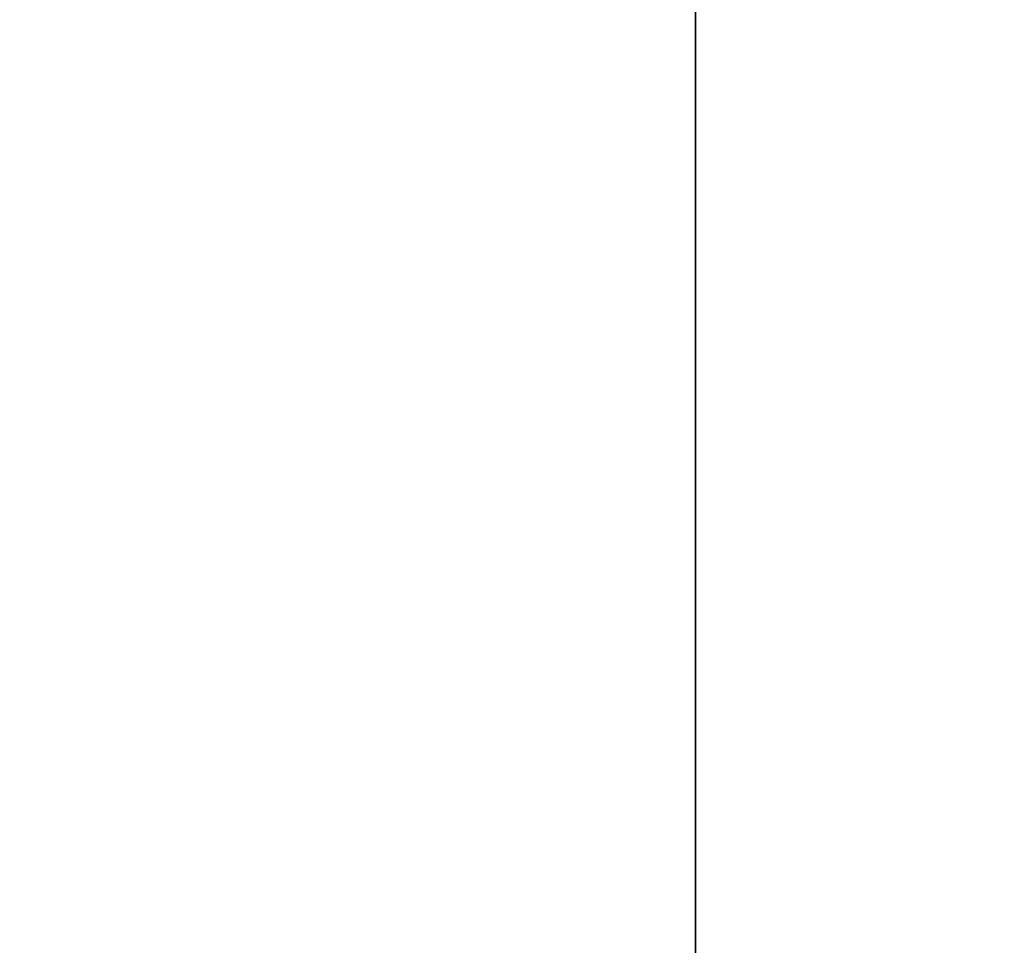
# Model space of a CAD drawing. Header units: millimetres. Extents: x 549 to 1049, y -22 to 79.
# Tile 103 of 127: x 664.86125 to 664.86248, y 47.98529 to 47.98645. Entities that reach past the tile are written whole.
import ezdxf

# ---------------------------------------------------------------- set-up
doc = ezdxf.new("R2010")
doc.units = ezdxf.units.MM
doc.header["$LTSCALE"] = 41.718519
doc.layers.add('34', color=7, linetype='CONTINUOUS')
doc.layers.add('35', color=7, linetype='CONTINUOUS')

msp = doc.modelspace()

# ---------------------------------------------------------------- linework, layer by layer
at = {"layer": '34', "color": 44, "linetype": 'Continuous', "true_color": 0x8c7500}
for points in [[(664.8620954, 77.3974301, 131.8269088), (658.1005531, -22.0025699, 136.2806055), (658.1005531, 77.3974301, 136.2806055), (664.8620954, 77.3974301, 131.8269088)], [(664.8620954, -22.0025699, 131.8269088), (658.1005531, -22.0025699, 136.2806055), (664.8620954, 77.3974301, 131.8269088), (664.8620954, -22.0025699, 131.8269088)], [(671.7643109, -22.0025699, 127.5944993), (664.8620954, -22.0025699, 131.8269088), (671.7643109, 77.3974301, 127.5944993), (671.7643109, -22.0025699, 127.5944993)], [(671.7643109, 77.3974301, 127.5944993), (664.8620954, -22.0025699, 131.8269088), (664.8620954, 77.3974301, 131.8269088), (671.7643109, 77.3974301, 127.5944993)]]:
    msp.add_3dface(points, dxfattribs=at)
at = {"layer": '35', "color": 44, "linetype": 'Continuous', "true_color": 0x8c7500}
for points in [[(664.6416648, 77.3974301, 553.6433774), (671.5394531, -22.0025699, 557.8829985), (671.5394531, 77.3974301, 557.8829985), (664.6416648, 77.3974301, 553.6433774)], [(664.6416648, -22.0025699, 553.6433774), (671.5394531, -22.0025699, 557.8829985), (664.6416648, 77.3974301, 553.6433774), (664.6416648, -22.0025699, 553.6433774)]]:
    msp.add_3dface(points, dxfattribs=at)

doc.saveas('drawing.dxf')
